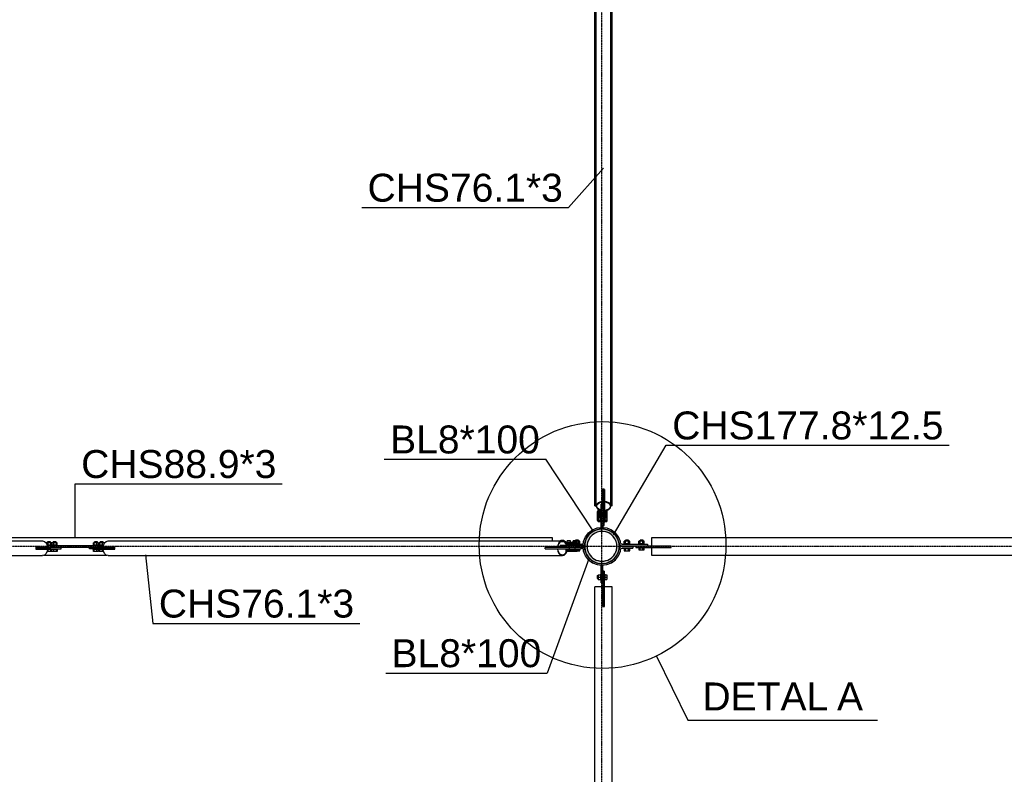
# Model space of a CAD drawing. Header units: millimetres. Extents: x 0 to 142951, y 0 to 27942.
# Tile 50 of 70: x 70763 to 75810, y 13331 to 17199. Entities that reach past the tile are written whole.
import ezdxf

# ---------------------------------------------------------------- set-up
doc = ezdxf.new("R2010")
doc.units = ezdxf.units.MM
doc.linetypes.add('DXK_LINE_DOT3', pattern=[5.9187, 2.979, -0.9799, 0.9799, -0.9799])
doc.styles.add('Arial', font='ARIAL.TTF', dxfattribs={"height": 0.2})

# ---------------------------------------------------------------- blocks, each defined once
blk = doc.blocks.new('Part-43516 - 42569')
at = {"color": 7}
for p, q in [((73494.7, 14542.5), (68601, 14542.5)), ((68601, 14542.5), (68601, 14528.1)), ((73494.7, 14528.1), (73494.7, 14542.5)), ((70884.8, 14453.6), (71210.9, 14453.6))]:
    blk.add_line(p, q, dxfattribs=at)
blk = doc.blocks.new('Part-43596 - 42569')
at = {"color": 7}
for p, q in [((71191.2, 14495), (71192.5, 14504.6)), ((71191.2, 14495), (71250.7, 14495)), ((71192.5, 14504.6), (71198.1, 14516.9)), ((71198.1, 14516.9), (71206.5, 14525.2)), ((71206.5, 14525.2), (71216.4, 14528.1)), ((71216.4, 14528.1), (73544.7, 14528.1)), ((71250, 14490), (71250.7, 14495)), ((71250.7, 14485), (71250, 14490)), ((73460, 14494), (73460.1, 14495)), ((73569.9, 14495), (73460.1, 14495)), ((73462, 14494), (73462.1, 14495)), ((73508.5, 14494), (73508.3, 14495)), ((73510.5, 14494), (73510.4, 14495)), ((73520.9, 14504.6), (73519.6, 14495)), ((73526.5, 14516.9), (73520.9, 14504.6)), ((73521.6, 14495), (73522.8, 14503.4)), ((73522.8, 14503.4), (73527.9, 14514.8)), ((73534.8, 14525.2), (73526.5, 14516.9)), ((73527.9, 14514.8), (73535.6, 14522.4)), ((73544.7, 14528.1), (73534.8, 14525.2)), ((73535.6, 14522.4), (73544.7, 14525.1)), ((73554.6, 14525.2), (73544.7, 14528.1)), ((73544.7, 14525.1), (73553.8, 14522.4)), ((73553.8, 14522.4), (73561.5, 14514.8)), ((73563, 14516.9), (73554.6, 14525.2)), ((73561.5, 14514.8), (73566.4, 14504)), ((73568.6, 14504.6), (73563, 14516.9)), ((73567.8, 14495), (73567.7, 14496)), ((73568.7, 14504), (73568.6, 14504.6)), ((73569.9, 14495), (73569.7, 14496)), ((71191.2, 14485), (71250.7, 14485)), ((71192.5, 14475.4), (71191.2, 14485)), ((71198.1, 14463.1), (71192.5, 14475.4)), ((71206.5, 14454.8), (71198.1, 14463.1)), ((71216.4, 14452), (71206.5, 14454.8)), ((71216.4, 14452), (73544.7, 14452)), ((73460.1, 14485), (73460, 14486)), ((73569.9, 14485), (73460.1, 14485)), ((73462.1, 14485), (73462, 14486)), ((73508.3, 14485), (73508.5, 14486)), ((73510.4, 14485), (73510.5, 14486)), ((73519.6, 14485), (73520.9, 14475.4)), ((73520.9, 14475.4), (73526.5, 14463.1)), ((73522.8, 14476.6), (73521.6, 14485)), ((73527.9, 14465.2), (73522.8, 14476.6)), ((73526.5, 14463.1), (73534.8, 14454.8)), ((73535.6, 14457.6), (73527.9, 14465.2)), ((73534.8, 14454.8), (73544.7, 14452)), ((73544.7, 14455), (73535.6, 14457.6)), ((73553.8, 14457.6), (73544.7, 14455)), ((73544.7, 14452), (73554.6, 14454.8)), ((73561.5, 14465.2), (73553.8, 14457.6)), ((73554.6, 14454.8), (73563, 14463.1)), ((73566.7, 14476.6), (73561.5, 14465.2)), ((73563, 14463.1), (73568.6, 14475.4)), ((73567.8, 14485), (73566.7, 14476.6)), ((73568.6, 14475.4), (73569.9, 14485))]:
    blk.add_line(p, q, dxfattribs=at)
blk = doc.blocks.new('Part-42588 - 42569')
h = blk.add_hatch(color=6)
h.paths.add_polyline_path([(73836.7, 14500), (73833.7, 14523), (73824.8, 14544.5), (73810.7, 14562.9), (73792.3, 14577), (73770.8, 14585.9), (73747.8, 14588.9), (73724.8, 14585.9), (73703.4, 14577), (73685, 14562.9), (73670.9, 14544.5), (73662, 14523), (73658.9, 14500), (73662, 14477), (73670.9, 14455.6), (73685, 14437.1), (73703.4, 14423), (73724.8, 14414.1), (73747.8, 14411.1), (73770.8, 14414.1), (73792.3, 14423), (73810.7, 14437.1), (73824.8, 14455.6), (73833.7, 14477)])
h.paths.add_polyline_path([(73814, 14461.8), (73801.9, 14446), (73786, 14433.8), (73767.6, 14426.2), (73747.8, 14423.6), (73728.1, 14426.2), (73709.6, 14433.8), (73693.8, 14446), (73681.7, 14461.8), (73674, 14480.2), (73671.4, 14500), (73674, 14519.8), (73681.7, 14538.2), (73693.8, 14554), (73709.6, 14566.2), (73728.1, 14573.8), (73747.8, 14576.4), (73767.6, 14573.8), (73786, 14566.2), (73801.9, 14554), (73814, 14538.2), (73821.6, 14519.8), (73824.2, 14500), (73821.6, 14480.2)])
for radius, start, end in [(88.9, 15, 195), (76.4, 345, 165), (88.9, 195, 15), (76.4, 165, 345)]:
    blk.add_arc((73747.8, 14500), radius, start, end)
blk = doc.blocks.new('Part-43674 - 42569')
at = {"color": 7}
for p, q in [((73743.8, 14714.9), (73751.8, 14714.9)), ((73743.8, 14588.9), (73743.8, 14714.9)), ((73751.8, 14697.5), (73751.8, 14588.9)), ((73743.8, 14598.9), (73751.8, 14598.9)), ((73751.8, 14588.9), (73743.8, 14588.9))]:
    blk.add_line(p, q, dxfattribs=at)
blk = doc.blocks.new('Part-43531 - 42569')
at = {"color": 7}
for p, q in [((73711.4, 14707.9), (73711.4, 20292.1)), ((73717.8, 20292.1), (73711.4, 20292.1)), ((73760.3, 20255.9), (73760.3, 20292.1)), ((73760.3, 20292.1), (73760.8, 20292.1)), ((73800.3, 20292.1), (73793.9, 20292.1)), ((73800.3, 14707.9), (73800.3, 20292.1)), ((73751.3, 20255.9), (73751.3, 20285.1)), ((73751.3, 14714.9), (73751.3, 14744.1)), ((73760.3, 14707.9), (73760.3, 14744.1)), ((73711.4, 14707.9), (73717.8, 14707.9)), ((73760.3, 14707.9), (73760.8, 14707.9)), ((73800.3, 14707.9), (73793.9, 14707.9))]:
    blk.add_line(p, q, dxfattribs=at)
blk = doc.blocks.new('Bolt-43694 - 42569')
at = {"color": 7}
for p, q in [((73722.8, 14678.8), (73722.8, 14663.1)), ((73722.8, 14678.8), (73727.8, 14678.8)), ((73722.8, 14663.1), (73727.8, 14663.1)), ((73722.8, 14648.1), (73722.8, 14632.3)), ((73722.8, 14648.1), (73727.8, 14648.1)), ((73727.8, 14657.3), (73727.8, 14684.6)), ((73727.8, 14684.6), (73740.8, 14684.6)), ((73727.8, 14679.8), (73740.8, 14679.8)), ((73727.8, 14666.1), (73740.8, 14666.1)), ((73727.8, 14657.3), (73740.8, 14657.3)), ((73727.8, 14626.5), (73727.8, 14653.8)), ((73727.8, 14653.8), (73740.8, 14653.8)), ((73727.8, 14649), (73740.8, 14649)), ((73740.8, 14685.7), (73740.8, 14656.2)), ((73740.8, 14685.7), (73743.8, 14685.7)), ((73740.8, 14656.2), (73743.8, 14656.2)), ((73740.8, 14655), (73740.8, 14625.4)), ((73740.8, 14655), (73743.8, 14655)), ((73759.8, 14685.7), (73762.8, 14685.7)), ((73759.8, 14656.2), (73762.8, 14656.2)), ((73759.8, 14655), (73762.8, 14655)), ((73762.8, 14685.7), (73762.8, 14656.2)), ((73762.8, 14684.6), (73772.8, 14684.6)), ((73762.8, 14679.8), (73772.8, 14679.8)), ((73762.8, 14666.1), (73772.8, 14666.1)), ((73762.8, 14657.3), (73772.8, 14657.3)), ((73762.8, 14655), (73762.8, 14625.4)), ((73762.8, 14653.8), (73772.8, 14653.8)), ((73762.8, 14649), (73772.8, 14649)), ((73772.8, 14684.6), (73772.8, 14657.3)), ((73772.8, 14653.8), (73772.8, 14626.5)), ((73722.8, 14632.3), (73727.8, 14632.3)), ((73727.8, 14635.4), (73740.8, 14635.4)), ((73727.8, 14626.5), (73740.8, 14626.5)), ((73740.8, 14625.4), (73743.8, 14625.4)), ((73759.8, 14625.4), (73762.8, 14625.4)), ((73762.8, 14635.4), (73772.8, 14635.4)), ((73762.8, 14626.5), (73772.8, 14626.5))]:
    blk.add_line(p, q, dxfattribs=at)
blk = doc.blocks.new('Part-43527 - 42569')
at = {"color": 7}
for p, q in [((73759.8, 14372.1), (73751.8, 14372.1)), ((73751.8, 14372.1), (73751.8, 14192.1)), ((73759.8, 14372.1), (73759.8, 14192.1)), ((73759.8, 14192.1), (73751.8, 14192.1))]:
    blk.add_line(p, q, dxfattribs=at)
blk = doc.blocks.new('Part-43604 - 42569')
at = {"color": 7}
for p, q in [((70861.4, 14495), (70861.4, 14494)), ((71192.2, 14502), (70903.5, 14502)), ((71172.5, 14494), (70923.2, 14494)), ((70926.6, 14494), (70926.6, 14502)), ((71169.1, 14494), (71169.1, 14502)), ((71234.2, 14494), (71234.2, 14495))]:
    blk.add_line(p, q, dxfattribs=at)
blk = doc.blocks.new('Bolt-43535 - 42569')
at = {"color": 7}
for p, q in [((73722.8, 14665.9), (73722.8, 14649.9)), ((73722.8, 14665.9), (73727.8, 14665.9)), ((73722.8, 14649.9), (73727.8, 14649.9)), ((73727.8, 14645.9), (73727.8, 14669.9)), ((73727.8, 14669.9), (73740.8, 14669.9)), ((73727.8, 14657.9), (73740.8, 14657.9)), ((73727.8, 14645.9), (73740.8, 14645.9)), ((73740.8, 14672.9), (73740.8, 14642.9)), ((73740.8, 14672.9), (73743.8, 14672.9)), ((73740.8, 14642.9), (73743.8, 14642.9)), ((73759.8, 14672.9), (73762.8, 14672.9)), ((73759.8, 14642.9), (73762.8, 14642.9)), ((73762.8, 14672.9), (73762.8, 14642.9)), ((73762.8, 14669.9), (73772.8, 14669.9)), ((73762.8, 14657.9), (73772.8, 14657.9)), ((73762.8, 14645.9), (73772.8, 14645.9)), ((73772.8, 14669.9), (73772.8, 14645.9))]:
    blk.add_line(p, q, dxfattribs=at)
blk = doc.blocks.new('Bolt-43523 - 42569')
at = {"color": 7}
for p, q in [((73536.7, 14531), (73552.7, 14531)), ((73536.7, 14528.1), (73536.7, 14531)), ((73551.7, 14526), (73558.6, 14526)), ((73552.7, 14531), (73552.7, 14526)), ((73558.6, 14526), (73558.6, 14521.3)), ((73530.8, 14485), (73530.8, 14486)), ((73537.8, 14485), (73537.8, 14486)), ((73551.6, 14485), (73551.6, 14486)), ((73558.6, 14485), (73558.6, 14486))]:
    blk.add_line(p, q, dxfattribs=at)
blk = doc.blocks.new('Part-43424 - 42569')
at = {"color": 7}
for p, q in [((73711.4, 8707.9), (73711.4, 14292.1)), ((73751.3, 14292.1), (73711.4, 14292.1)), ((73751.3, 14191.1), (73751.3, 14292.1)), ((73760.3, 14191.1), (73760.3, 14292.1)), ((73800.3, 14292.1), (73760.3, 14292.1)), ((73800.3, 8707.9), (73800.3, 14292.1)), ((73751.3, 14191.1), (73760.3, 14191.1)), ((73751.3, 8707.9), (73751.3, 8808.9)), ((73760.3, 8808.9), (73751.3, 8808.9)), ((73760.3, 8707.9), (73760.3, 8808.9)), ((73751.3, 8707.9), (73711.4, 8707.9)), ((73800.3, 8707.9), (73760.3, 8707.9))]:
    blk.add_line(p, q, dxfattribs=at)
blk = doc.blocks.new('Bolt-43521 - 42569')
at = {"color": 7}
for p, q in [((73891, 14513), (73861, 14513)), ((73861, 14510), (73861, 14513)), ((73861, 14487), (73861, 14490)), ((73891, 14487), (73861, 14487)), ((73889.8, 14526), (73862.1, 14526)), ((73862.1, 14513), (73862.1, 14526)), ((73862.1, 14487), (73862.1, 14477)), ((73884, 14532), (73868, 14532)), ((73868, 14526), (73868, 14532)), ((73868, 14498), (73868, 14502)), ((73869, 14513), (73869, 14526)), ((73869, 14477), (73869, 14487)), ((73882.9, 14513), (73882.9, 14526)), ((73882.9, 14477), (73882.9, 14487)), ((73884, 14526), (73884, 14532)), ((73884, 14498), (73884, 14502)), ((73889.8, 14513), (73889.8, 14526)), ((73889.8, 14477), (73889.8, 14487)), ((73891, 14510), (73891, 14513)), ((73891, 14487), (73891, 14490)), ((73862.1, 14477), (73889.8, 14477))]:
    blk.add_line(p, q, dxfattribs=at)
blk = doc.blocks.new('Part-43529 - 42569')
at = {"color": 7}
for p, q in [((73921, 14502), (73921, 14494)), ((73921, 14502), (74101, 14502)), ((73921, 14494), (74101, 14494)), ((74101, 14502), (74101, 14494))]:
    blk.add_line(p, q, dxfattribs=at)
blk = doc.blocks.new('Part-43601 - 42569')
at = {"color": 7}
for p, q in [((73641.1, 14494), (73456.8, 14494)), ((73456.8, 14486), (73456.8, 14494)), ((73581.7, 14486), (73581.7, 14494)), ((73609.9, 14486), (73609.9, 14494)), ((73641.1, 14486), (73641.1, 14494)), ((73456.8, 14486), (73641.1, 14486))]:
    blk.add_line(p, q, dxfattribs=at)
blk = doc.blocks.new('Part-43605 - 42569')
at = {"color": 7}
for p, q in [((71120, 14486), (71120, 14494)), ((71121.1, 14486), (71121.1, 14494)), ((71172.5, 14494), (71250.6, 14494)), ((71246, 14486), (71246, 14494)), ((71250.6, 14486), (71120, 14486))]:
    blk.add_line(p, q, dxfattribs=at)
blk = doc.blocks.new('Part-43607 - 42569')
at = {"color": 7}
for p, q in [((70845.1, 14494), (70923.2, 14494)), ((70849.7, 14486), (70849.7, 14494)), ((70974.6, 14486), (70974.6, 14494)), ((70975.7, 14486), (70975.7, 14494)), ((70845.1, 14486), (70975.7, 14486))]:
    blk.add_line(p, q, dxfattribs=at)
blk = doc.blocks.new('Part-43595 - 42569')
at = {"color": 7}
for p, q in [((68525.8, 14495), (68525.9, 14496)), ((68635.6, 14495), (68525.8, 14495)), ((68527, 14504), (68527.1, 14504.6)), ((68532.7, 14516.9), (68527.1, 14504.6)), ((68527.8, 14495), (68528, 14496)), ((68529.2, 14504), (68534.1, 14514.8)), ((68541.1, 14525.2), (68532.7, 14516.9)), ((68534.1, 14514.8), (68541.9, 14522.4)), ((68551, 14528.1), (68541.1, 14525.2)), ((68541.9, 14522.4), (68551, 14525.1)), ((68551, 14528.1), (70879.3, 14528.1)), ((68560.8, 14525.2), (68551, 14528.1)), ((68551, 14525.1), (68560.1, 14522.4)), ((68560.1, 14522.4), (68567.8, 14514.8)), ((68569.2, 14516.9), (68560.8, 14525.2)), ((68567.8, 14514.8), (68572.9, 14503.4)), ((68574.8, 14504.6), (68569.2, 14516.9)), ((68572.9, 14503.4), (68574.1, 14495)), ((68576.1, 14495), (68574.8, 14504.6)), ((68585.2, 14494), (68585.3, 14495)), ((68587.2, 14494), (68587.3, 14495)), ((68633.7, 14494), (68633.6, 14495)), ((68635.7, 14494), (68635.6, 14495)), ((70845, 14495), (70904.5, 14495)), ((70845, 14495), (70845.6, 14490)), ((70845.6, 14490), (70845, 14485)), ((70879.3, 14528.1), (70889.2, 14525.2)), ((70889.2, 14525.2), (70897.6, 14516.9)), ((70897.6, 14516.9), (70903.2, 14504.6)), ((70903.2, 14504.6), (70904.5, 14495)), ((68635.6, 14485), (68525.8, 14485)), ((68525.8, 14485), (68527.1, 14475.4)), ((68527.1, 14475.4), (68532.7, 14463.1)), ((68529, 14476.6), (68527.8, 14485)), ((68534.1, 14465.2), (68529, 14476.6)), ((68532.7, 14463.1), (68541.1, 14454.8)), ((68541.9, 14457.6), (68534.1, 14465.2)), ((68541.1, 14454.8), (68551, 14452)), ((68551, 14455), (68541.9, 14457.6)), ((68560.1, 14457.6), (68551, 14455)), ((68551, 14452), (68560.8, 14454.8)), ((68551, 14452), (70879.3, 14452)), ((68567.8, 14465.2), (68560.1, 14457.6)), ((68560.8, 14454.8), (68569.2, 14463.1)), ((68572.9, 14476.6), (68567.8, 14465.2)), ((68569.2, 14463.1), (68574.8, 14475.4)), ((68574.1, 14485), (68572.9, 14476.6)), ((68574.8, 14475.4), (68576.1, 14485)), ((68585.3, 14485), (68585.2, 14486)), ((68587.3, 14485), (68587.2, 14486)), ((68633.6, 14485), (68633.7, 14486)), ((68635.6, 14485), (68635.7, 14486)), ((70845, 14485), (70904.5, 14485)), ((70889.2, 14454.8), (70879.3, 14452)), ((70897.6, 14463.1), (70889.2, 14454.8)), ((70903.2, 14475.4), (70897.6, 14463.1)), ((70904.5, 14485), (70903.2, 14475.4))]:
    blk.add_line(p, q, dxfattribs=at)
blk = doc.blocks.new('Bolt-43615 - 42569')
at = {"color": 7}
for p, q in [((73591.3, 14520), (73564.3, 14520)), ((73564.3, 14520), (73564.3, 14514.1)), ((73585.4, 14528), (73570, 14528)), ((73570, 14520), (73570, 14528)), ((73573.7, 14510), (73573.7, 14520)), ((73585.6, 14528), (73585.4, 14528)), ((73585.6, 14520), (73585.6, 14528)), ((73585.6, 14494), (73585.6, 14496)), ((73587.2, 14510), (73587.2, 14520)), ((73591.3, 14510), (73591.3, 14520)), ((73620.7, 14520), (73593.7, 14520)), ((73593.7, 14520), (73593.7, 14510)), ((73614.8, 14528), (73599.4, 14528)), ((73599.4, 14520), (73599.4, 14528)), ((73603.1, 14510), (73603.1, 14520)), ((73615, 14528), (73614.8, 14528)), ((73615, 14520), (73615, 14528)), ((73616.6, 14510), (73616.6, 14520)), ((73620.7, 14510), (73620.7, 14520)), ((73563.2, 14485), (73563.2, 14486)), ((73591.3, 14473), (73567.5, 14473)), ((73592.4, 14483), (73569.6, 14483)), ((73573.7, 14473), (73573.7, 14483)), ((73587.2, 14473), (73587.2, 14483)), ((73591.3, 14483), (73591.3, 14473)), ((73592.4, 14483), (73592.4, 14486)), ((73592.5, 14483), (73592.5, 14486)), ((73621.8, 14483), (73592.5, 14483)), ((73593.7, 14473), (73593.7, 14483)), ((73620.7, 14473), (73593.7, 14473)), ((73603.1, 14473), (73603.1, 14483)), ((73616.6, 14473), (73616.6, 14483)), ((73620.7, 14483), (73620.7, 14473)), ((73621.8, 14483), (73621.8, 14486))]:
    blk.add_line(p, q, dxfattribs=at)
blk = doc.blocks.new('Part-43500 - 42569')
at = {"color": 7}
for p, q in [((78894.7, 14542.5), (74001, 14542.5)), ((74001, 14542.5), (74001, 14502.5)), ((78894.7, 14542.5), (78894.7, 14502.5)), ((74001, 14502.5), (74102, 14502.5)), ((74001, 14493.5), (74102, 14493.5)), ((74001, 14493.5), (74001, 14453.6)), ((74102, 14493.5), (74102, 14502.5)), ((78793.7, 14502.5), (78894.7, 14502.5)), ((78793.7, 14502.5), (78793.7, 14493.5)), ((78793.7, 14493.5), (78894.7, 14493.5)), ((78894.7, 14493.5), (78894.7, 14453.6)), ((74001, 14453.6), (78894.7, 14453.6))]:
    blk.add_line(p, q, dxfattribs=at)
blk = doc.blocks.new('Part-43517 - 42569')
at = {"color": 7}
for p, q in [((73589.7, 14494), (73589.7, 14496)), ((73641.1, 14490), (73644.7, 14490)), ((73644.7, 14490), (73648.4, 14489.1)), ((73648.4, 14489.1), (73651.2, 14486.6)), ((73651.2, 14486.6), (73652.6, 14483)), ((73657.8, 14491.2), (73652.3, 14496)), ((73660.5, 14484.1), (73657.8, 14491.2)), ((73837.9, 14491.2), (73835.1, 14484.1)), ((73843.6, 14496.2), (73837.9, 14491.2)), ((73843.1, 14483), (73844.5, 14486.6)), ((73851, 14498), (73843.6, 14496.2)), ((73844.5, 14486.6), (73847.3, 14489.1)), ((73847.3, 14489.1), (73851, 14490)), ((73851, 14498), (73906, 14498)), ((73851, 14490), (73906, 14490)), ((73906, 14498), (73906, 14490)), ((73653.7, 14474.8), (73652.6, 14483)), ((73663.4, 14451.3), (73653.7, 14474.8)), ((73661.5, 14476.9), (73660.5, 14484.1)), ((73670.4, 14455.3), (73661.5, 14476.9)), ((73678.9, 14431.1), (73663.4, 14451.3)), ((73684.6, 14436.8), (73670.4, 14455.3)), ((73684.6, 14436.8), (73703.1, 14422.6)), ((73792.5, 14422.6), (73811.1, 14436.8)), ((73811.1, 14436.8), (73825.3, 14455.3)), ((73816.8, 14431.1), (73832.3, 14451.3)), ((73825.3, 14455.3), (73834.2, 14476.9)), ((73832.3, 14451.3), (73842, 14474.8)), ((73834.2, 14476.9), (73835.1, 14484.1)), ((73842, 14474.8), (73843.1, 14483)), ((73678.9, 14431.1), (73699.1, 14415.6)), ((73699.1, 14415.6), (73722.6, 14405.9)), ((73703.1, 14422.6), (73724.7, 14413.6)), ((73722.6, 14405.9), (73747.8, 14402.5)), ((73724.7, 14413.6), (73747.8, 14410.6)), ((73747.8, 14410.6), (73771, 14413.6)), ((73747.8, 14402.5), (73773.1, 14405.9)), ((73771, 14413.6), (73792.5, 14422.6)), ((73773.1, 14405.9), (73796.6, 14415.6)), ((73796.6, 14415.6), (73816.8, 14431.1))]:
    blk.add_line(p, q, dxfattribs=at)
blk = doc.blocks.new('Part-43518 - 42569')
at = {"color": 7}
for p, q in [((73699.1, 14584.4), (73722.6, 14594.1)), ((73722.6, 14594.1), (73743.8, 14596.9)), ((73724.7, 14586.4), (73744, 14588.9)), ((73751.6, 14588.9), (73771, 14586.4)), ((73751.8, 14596.9), (73773.1, 14594.1)), ((73773.1, 14594.1), (73796.6, 14584.4)), ((73653.7, 14525.2), (73663.4, 14548.7)), ((73661.5, 14523.1), (73670.4, 14544.7)), ((73663.4, 14548.7), (73678.9, 14568.9)), ((73670.4, 14544.7), (73684.6, 14563.2)), ((73678.9, 14568.9), (73699.1, 14584.4)), ((73684.6, 14563.2), (73703.1, 14577.4)), ((73703.1, 14577.4), (73724.7, 14586.4)), ((73771, 14586.4), (73792.5, 14577.4)), ((73792.5, 14577.4), (73811.1, 14563.2)), ((73796.6, 14584.4), (73816.8, 14568.9)), ((73825.3, 14544.7), (73811.1, 14563.2)), ((73832.3, 14548.7), (73816.8, 14568.9)), ((73834.2, 14523.1), (73825.3, 14544.7)), ((73842, 14525.2), (73832.3, 14548.7)), ((73566.1, 14510), (73644.7, 14510)), ((73648.4, 14510.9), (73644.7, 14510)), ((73651.2, 14513.4), (73648.4, 14510.9)), ((73652.6, 14517), (73651.2, 14513.4)), ((73652.3, 14504), (73657.8, 14508.8)), ((73652.6, 14517), (73653.7, 14525.2)), ((73657.8, 14508.8), (73660.5, 14515.9)), ((73660.5, 14515.9), (73661.5, 14523.1)), ((73835.1, 14515.9), (73834.2, 14523.1)), ((73835.1, 14515.9), (73837.9, 14508.8)), ((73837.9, 14508.8), (73843.6, 14503.8)), ((73843.1, 14517), (73842, 14525.2)), ((73844.5, 14513.4), (73843.1, 14517)), ((73843.6, 14503.8), (73851, 14502)), ((73847.3, 14510.9), (73844.5, 14513.4)), ((73851, 14510), (73847.3, 14510.9)), ((73851, 14510), (73981, 14510)), ((73851, 14502), (73981, 14502)), ((73981, 14510), (73981, 14502))]:
    blk.add_line(p, q, dxfattribs=at)
blk = doc.blocks.new('Part-43519 - 42569')
at = {"color": 7}
blk.add_line((73574.7, 14494), (73574.7, 14496), dxfattribs=at)
blk = doc.blocks.new('Bolt-43522 - 42569')
at = {"color": 7}
for p, q in [((73634.7, 14513), (73604.7, 14513)), ((73604.7, 14510), (73604.7, 14513)), ((73633.6, 14526), (73605.8, 14526)), ((73605.8, 14513), (73605.8, 14526)), ((73627.7, 14532), (73611.7, 14532)), ((73611.7, 14526), (73611.7, 14532)), ((73612.8, 14513), (73612.8, 14526)), ((73626.6, 14513), (73626.6, 14526)), ((73627.7, 14526), (73627.7, 14532)), ((73633.6, 14513), (73633.6, 14526)), ((73634.7, 14510), (73634.7, 14513)), ((73605.8, 14486), (73605.8, 14477)), ((73605.8, 14477), (73633.6, 14477)), ((73612.8, 14477), (73612.8, 14486)), ((73626.6, 14477), (73626.6, 14486)), ((73633.6, 14477), (73633.6, 14486))]:
    blk.add_line(p, q, dxfattribs=at)
blk = doc.blocks.new('Part-43526 - 42569')
at = {"color": 7}
for p, q in [((73751.8, 14402), (73743.8, 14402)), ((73743.8, 14312.1), (73743.8, 14402)), ((73751.8, 14312.1), (73751.8, 14402)), ((73751.8, 14312.1), (73743.8, 14312.1))]:
    blk.add_line(p, q, dxfattribs=at)
blk = doc.blocks.new('Bolt-43528 - 42569')
at = {"color": 7}
for p, q in [((73722.8, 14350.1), (73722.8, 14334.1)), ((73722.8, 14350.1), (73727.8, 14350.1)), ((73727.8, 14354.1), (73727.8, 14330.1)), ((73727.8, 14354.1), (73740.8, 14354.1)), ((73727.8, 14342.1), (73740.8, 14342.1)), ((73740.8, 14357.1), (73740.8, 14327.1)), ((73740.8, 14357.1), (73743.8, 14357.1)), ((73759.8, 14357.1), (73762.8, 14357.1)), ((73762.8, 14357.1), (73762.8, 14327.1)), ((73762.8, 14354.1), (73772.8, 14354.1)), ((73762.8, 14342.1), (73772.8, 14342.1)), ((73772.8, 14354.1), (73772.8, 14330.1)), ((73722.8, 14334.1), (73727.8, 14334.1)), ((73727.8, 14330.1), (73740.8, 14330.1)), ((73740.8, 14327.1), (73743.8, 14327.1)), ((73759.8, 14327.1), (73762.8, 14327.1)), ((73762.8, 14330.1), (73772.8, 14330.1))]:
    blk.add_line(p, q, dxfattribs=at)
blk = doc.blocks.new('Bolt-43530 - 42569')
at = {"color": 7}
for p, q in [((73966, 14513), (73936, 14513)), ((73936, 14510), (73936, 14513)), ((73936, 14491), (73936, 14494)), ((73966, 14491), (73936, 14491)), ((73964.8, 14526), (73937.1, 14526)), ((73937.1, 14513), (73937.1, 14526)), ((73937.1, 14491), (73937.1, 14481)), ((73959, 14531), (73943, 14531)), ((73943, 14526), (73943, 14531)), ((73944, 14513), (73944, 14526)), ((73944, 14481), (73944, 14491)), ((73957.9, 14513), (73957.9, 14526)), ((73957.9, 14481), (73957.9, 14491)), ((73959, 14526), (73959, 14531)), ((73964.8, 14513), (73964.8, 14526)), ((73964.8, 14481), (73964.8, 14491)), ((73966, 14510), (73966, 14513)), ((73966, 14491), (73966, 14494)), ((73937.1, 14481), (73964.8, 14481))]:
    blk.add_line(p, q, dxfattribs=at)
blk = doc.blocks.new('Bolt-43606 - 42569')
at = {"color": 7}
for p, q in [((71168.6, 14505), (71139.3, 14505)), ((71139.3, 14502), (71139.3, 14505)), ((71167.4, 14518), (71140.4, 14518)), ((71140.4, 14505), (71140.4, 14518)), ((71144.5, 14505), (71144.5, 14518)), ((71161.7, 14523), (71146.1, 14523)), ((71146.1, 14518), (71146.1, 14523)), ((71158, 14505), (71158, 14518)), ((71161.7, 14518), (71161.7, 14523)), ((71167.4, 14505), (71167.4, 14518)), ((71168.6, 14502), (71168.6, 14505)), ((71192.7, 14505), (71168.7, 14505)), ((71168.7, 14502), (71168.7, 14505)), ((71196.8, 14518), (71169.8, 14518)), ((71169.8, 14505), (71169.8, 14518)), ((71173.9, 14505), (71173.9, 14518)), ((71191.1, 14523), (71175.5, 14523)), ((71175.5, 14518), (71175.5, 14523)), ((71187.4, 14505), (71187.4, 14518)), ((71191.1, 14518), (71191.1, 14523)), ((71196.8, 14514.1), (71196.8, 14518)), ((71139.3, 14483), (71139.3, 14486)), ((71168.6, 14483), (71139.3, 14483)), ((71140.4, 14473), (71140.4, 14483)), ((71167.4, 14473), (71140.4, 14473)), ((71144.5, 14473), (71144.5, 14483)), ((71158, 14473), (71158, 14483)), ((71167.4, 14473), (71167.4, 14483)), ((71168.6, 14483), (71168.6, 14486)), ((71168.7, 14483), (71168.7, 14486)), ((71191.5, 14483), (71168.7, 14483)), ((71169.8, 14473), (71169.8, 14483)), ((71193.6, 14473), (71169.8, 14473)), ((71173.9, 14473), (71173.9, 14483)), ((71187.4, 14473), (71187.4, 14483)), ((71197.9, 14485), (71197.9, 14486))]:
    blk.add_line(p, q, dxfattribs=at)
blk = doc.blocks.new('Bolt-43608 - 42569')
at = {"color": 7}
for p, q in [((70925.9, 14518), (70898.9, 14518)), ((70898.9, 14518), (70898.9, 14514.1)), ((70926.7, 14505), (70903, 14505)), ((70920, 14523), (70904.6, 14523)), ((70904.6, 14518), (70904.6, 14523)), ((70908.3, 14505), (70908.3, 14518)), ((70920.2, 14523), (70920, 14523)), ((70920.2, 14518), (70920.2, 14523)), ((70921.8, 14505), (70921.8, 14518)), ((70925.9, 14505), (70925.9, 14518)), ((70927, 14505), (70926.7, 14505)), ((70927, 14502), (70927, 14505)), ((70956.1, 14505), (70927.1, 14505)), ((70927.1, 14502), (70927.1, 14505)), ((70955.3, 14518), (70928.2, 14518)), ((70928.2, 14518), (70928.2, 14505)), ((70949.4, 14523), (70934, 14523)), ((70934, 14518), (70934, 14523)), ((70937.6, 14505), (70937.6, 14518)), ((70949.6, 14523), (70949.4, 14523)), ((70949.6, 14518), (70949.6, 14523)), ((70951.2, 14505), (70951.2, 14518)), ((70955.3, 14505), (70955.3, 14518)), ((70956.4, 14505), (70956.1, 14505)), ((70956.4, 14502), (70956.4, 14505)), ((70897.7, 14485), (70897.7, 14486)), ((70925.9, 14473), (70902.1, 14473)), ((70927, 14483), (70904.2, 14483)), ((70908.3, 14473), (70908.3, 14483)), ((70921.8, 14473), (70921.8, 14483)), ((70925.9, 14483), (70925.9, 14473)), ((70927, 14483), (70927, 14486)), ((70927.1, 14483), (70927.1, 14486)), ((70956.4, 14483), (70927.1, 14483)), ((70928.2, 14473), (70928.2, 14483)), ((70955.3, 14473), (70928.2, 14473)), ((70937.6, 14473), (70937.6, 14483)), ((70951.2, 14473), (70951.2, 14483)), ((70955.3, 14483), (70955.3, 14473)), ((70956.4, 14483), (70956.4, 14486))]:
    blk.add_line(p, q, dxfattribs=at)
blk = doc.blocks.new('Bolt-43617 - 42569')
at = {"color": 7}
for p, q in [((73592.4, 14507), (73563.2, 14507)), ((73563.2, 14504), (73563.2, 14507)), ((73591.3, 14520), (73564.3, 14520)), ((73564.3, 14520), (73564.3, 14507)), ((73568.4, 14507), (73568.4, 14520)), ((73585.6, 14528), (73570, 14528)), ((73570, 14520), (73570, 14528)), ((73570, 14494), (73570, 14496)), ((73581.9, 14507), (73581.9, 14520)), ((73585.6, 14520), (73585.6, 14528)), ((73585.6, 14494), (73585.6, 14496)), ((73591.3, 14507), (73591.3, 14520)), ((73592.4, 14504), (73592.4, 14507)), ((73621.8, 14507), (73592.5, 14507)), ((73592.5, 14504), (73592.5, 14507)), ((73620.7, 14520), (73593.7, 14520)), ((73593.7, 14520), (73593.7, 14507)), ((73597.8, 14507), (73597.8, 14520)), ((73615, 14528), (73599.4, 14528)), ((73599.4, 14520), (73599.4, 14528)), ((73599.4, 14494), (73599.4, 14496)), ((73611.3, 14507), (73611.3, 14520)), ((73615, 14520), (73615, 14528)), ((73615, 14494), (73615, 14496)), ((73620.7, 14507), (73620.7, 14520)), ((73621.8, 14504), (73621.8, 14507)), ((73563.2, 14483), (73563.2, 14486)), ((73563.2, 14483), (73563.5, 14483)), ((73563.5, 14483), (73592.4, 14483)), ((73564.3, 14473), (73564.3, 14483)), ((73591.3, 14473), (73564.3, 14473)), ((73568.4, 14473), (73568.4, 14483)), ((73581.9, 14473), (73581.9, 14483)), ((73591.3, 14483), (73591.3, 14473)), ((73592.4, 14483), (73592.4, 14486)), ((73592.5, 14483), (73592.5, 14486)), ((73592.5, 14483), (73592.8, 14483)), ((73592.8, 14483), (73621.8, 14483)), ((73593.7, 14473), (73593.7, 14483)), ((73620.7, 14473), (73593.7, 14473)), ((73597.8, 14473), (73597.8, 14483)), ((73611.3, 14473), (73611.3, 14483)), ((73620.7, 14483), (73620.7, 14473)), ((73621.8, 14483), (73621.8, 14486))]:
    blk.add_line(p, q, dxfattribs=at)
blk = doc.blocks.new('Part-43624 - 42569')
at = {"color": 7}
for p, q in [((73658.9, 14504), (73532.9, 14504)), ((73532.9, 14504), (73532.9, 14496)), ((73532.9, 14496), (73658.9, 14496)), ((73648.9, 14496), (73648.9, 14504)), ((73658.9, 14496), (73658.9, 14504))]:
    blk.add_line(p, q, dxfattribs=at)
blk = doc.blocks.new('Part-43671 - 42569')
at = {"color": 7}
for p, q in [((73717.8, 17317.1), (73720.7, 17326.4)), ((73717.8, 14705.5), (73717.8, 17317.1)), ((73720.7, 17326.4), (73728.9, 17334.3)), ((73728.9, 17334.3), (73741.3, 17339.5)), ((73741.3, 17339.5), (73750.8, 17340.8)), ((73750.8, 17278.5), (73750.8, 17340.8)), ((73760.8, 17278.5), (73760.8, 17340.8)), ((73760.8, 17340.8), (73770.4, 17339.5)), ((73770.4, 17339.5), (73782.7, 17334.3)), ((73782.7, 17334.3), (73791, 17326.4)), ((73791, 17326.4), (73793.9, 17317.1)), ((73793.9, 14705.5), (73793.9, 17317.1)), ((73750.8, 17278.5), (73755.8, 17279.1)), ((73755.8, 17279.1), (73760.8, 17278.5)), ((73750.8, 14791.5), (73751.8, 14791.7)), ((73750.8, 14791.5), (73750.8, 14714.9)), ((73750.8, 14789.6), (73751.8, 14789.7)), ((73759.8, 14791.7), (73760.8, 14791.5)), ((73759.8, 14789.7), (73760.8, 14789.6)), ((73760.8, 14791.5), (73760.8, 14681.9)), ((73750.8, 14746.1), (73751.8, 14745.9)), ((73750.8, 14744.2), (73751.8, 14744)), ((73759.8, 14745.9), (73760.8, 14746.1)), ((73759.8, 14744), (73760.8, 14744.2)), ((73720.7, 14714.9), (73717.8, 14705.5)), ((73717.8, 14705.5), (73720.7, 14696.2)), ((73728.9, 14722.7), (73720.7, 14714.9)), ((73720.7, 14696.2), (73728.9, 14688.4)), ((73720.8, 14705.5), (73723.5, 14714.1)), ((73723.5, 14697), (73720.8, 14705.5)), ((73723.5, 14714.1), (73731.1, 14721.4)), ((73731.1, 14689.7), (73723.5, 14697)), ((73741.3, 14728), (73728.9, 14722.7)), ((73728.9, 14688.4), (73741.3, 14683.1)), ((73731.1, 14721.4), (73742.4, 14726.2)), ((73742.4, 14684.9), (73731.1, 14689.7)), ((73750.8, 14729.2), (73741.3, 14728)), ((73742.4, 14726.2), (73750.8, 14727.3)), ((73770.4, 14728), (73760.8, 14729.2)), ((73760.8, 14727.3), (73769.3, 14726.2)), ((73769.3, 14726.2), (73780.6, 14721.4)), ((73780.6, 14689.7), (73769.3, 14684.9)), ((73782.7, 14722.7), (73770.4, 14728)), ((73770.4, 14683.1), (73782.7, 14688.4)), ((73780.6, 14721.4), (73788.2, 14714.1)), ((73788.2, 14697), (73780.6, 14689.7)), ((73791, 14714.9), (73782.7, 14722.7)), ((73782.7, 14688.4), (73791, 14696.2)), ((73788.2, 14714.1), (73790.9, 14705.5)), ((73790.9, 14705.5), (73788.2, 14697)), ((73793.9, 14705.5), (73791, 14714.9)), ((73791, 14696.2), (73793.9, 14705.5)), ((73741.3, 14683.1), (73743.8, 14682.8)), ((73743.8, 14684.7), (73742.4, 14684.9)), ((73769.3, 14684.9), (73760.8, 14683.8)), ((73760.8, 14681.9), (73770.4, 14683.1))]:
    blk.add_line(p, q, dxfattribs=at)
blk = doc.blocks.new('Part-43677 - 42569')
at = {"color": 7}
for p, q in [((73751.8, 14697.5), (73751.8, 14794.6)), ((73751.8, 14794.6), (73759.8, 14794.6)), ((73759.8, 14606.3), (73759.8, 14794.6)), ((73751.8, 14663.8), (73759.8, 14663.8)), ((73751.8, 14635.7), (73759.8, 14635.7)), ((73751.8, 14606.3), (73759.8, 14606.3))]:
    blk.add_line(p, q, dxfattribs=at)
blk = doc.blocks.new('Bolt-43695 - 42569')
at = {"color": 7}
for p, q in [((73722.8, 14678.8), (73722.8, 14663.1)), ((73722.8, 14678.8), (73727.8, 14678.8)), ((73722.8, 14663.1), (73727.8, 14663.1)), ((73722.8, 14648.1), (73722.8, 14632.3)), ((73722.8, 14648.1), (73727.8, 14648.1)), ((73727.8, 14684.6), (73727.8, 14657.3)), ((73727.8, 14684.6), (73737.7, 14684.6)), ((73727.8, 14675.7), (73740.8, 14675.7)), ((73727.8, 14662.1), (73740.8, 14662.1)), ((73727.8, 14657.3), (73740.8, 14657.3)), ((73727.8, 14653.8), (73727.8, 14626.5)), ((73727.8, 14653.8), (73740.8, 14653.8)), ((73727.8, 14645), (73740.8, 14645)), ((73740.8, 14683.3), (73740.8, 14656.2)), ((73740.8, 14656.2), (73743.8, 14656.2)), ((73740.8, 14655), (73740.8, 14625.4)), ((73740.8, 14655), (73743.8, 14655)), ((73759.8, 14685.7), (73760.8, 14685.7)), ((73759.8, 14656.2), (73762.8, 14656.2)), ((73759.8, 14655), (73762.8, 14655)), ((73762.8, 14682.1), (73762.8, 14656.2)), ((73762.8, 14675.7), (73772.8, 14675.7)), ((73762.8, 14662.1), (73772.8, 14662.1)), ((73762.8, 14657.3), (73772.8, 14657.3)), ((73762.8, 14655), (73762.8, 14625.4)), ((73762.8, 14653.8), (73772.8, 14653.8)), ((73762.8, 14645), (73772.8, 14645)), ((73772.8, 14684.1), (73772.8, 14657.3)), ((73772.8, 14653.8), (73772.8, 14626.5)), ((73722.8, 14632.3), (73727.8, 14632.3)), ((73727.8, 14631.3), (73740.8, 14631.3)), ((73727.8, 14626.5), (73740.8, 14626.5)), ((73740.8, 14625.4), (73743.8, 14625.4)), ((73759.8, 14625.4), (73762.8, 14625.4)), ((73762.8, 14631.3), (73772.8, 14631.3)), ((73762.8, 14626.5), (73772.8, 14626.5))]:
    blk.add_line(p, q, dxfattribs=at)
blk = doc.blocks.new('GridLine-43853 - 42569')
at = {"color": 6, "linetype": 'DXK_LINE_DOT3'}
blk.add_line((73747.8, 1000), (73747.8, 27692), dxfattribs=at)
blk = doc.blocks.new('GridLine-43860 - 42569')
at = {"color": 6, "linetype": 'DXK_LINE_DOT3'}
blk.add_line((61304.8, 14500), (80035.8, 14500), dxfattribs=at)
blk = doc.blocks.new('Mark-44659 - 42569')
at = {"color": 136}
for p in [(72631.5, 14945.6), (73699.1, 14584.4)]:
    blk.add_line(p, (73459.1, 14945.6), dxfattribs=at)
at = {"color": 30, "style": 'Arial'}
blk.add_text('BL8*100', height=143.26, dxfattribs=at).set_placement((72661.5, 14975.6))
blk = doc.blocks.new('Mark-44155 - 42569')
at = {"color": 136}
for p, q in [((73807.1, 14557.9), (74077.6, 15017.4)), ((74077.6, 15017.4), (75527.7, 15017.4))]:
    blk.add_line(p, q, dxfattribs=at)
at = {"color": 96, "style": 'Arial'}
blk.add_text('CHS177.8*12.5', height=143.262, dxfattribs=at).set_placement((74107.6, 15047.4))
blk = doc.blocks.new('Mark-44658 - 42569')
at = {"color": 136}
for p in [(73680.6, 14436.3), (72638.9, 13850.3)]:
    blk.add_line(p, (73466.5, 13850.3), dxfattribs=at)
at = {"color": 30, "style": 'Arial'}
blk.add_text('BL8*100', height=143.26, dxfattribs=at).set_placement((72668.9, 13880.3))
blk = doc.blocks.new('Mark-44700 - 42569')
at = {"color": 136}
for p, q in [((71407.1, 14456.8), (71445.9, 14104.6)), ((71445.9, 14104.6), (72506.7, 14104.6))]:
    blk.add_line(p, q, dxfattribs=at)
at = {"color": 30, "style": 'Arial'}
blk.add_text('CHS76.1*3', height=143.26, dxfattribs=at).set_placement((71475.9, 14134.6))
blk = doc.blocks.new('Mark-44741 - 42569')
at = {"color": 136}
for p in [(73755.4, 16437.6), (72515.9, 16235.9)]:
    blk.add_line(p, (73576.6, 16235.9), dxfattribs=at)
at = {"color": 30, "style": 'Arial'}
blk.add_text('CHS76.1*3', height=143.26, dxfattribs=at).set_placement((72545.9, 16265.9))
blk = doc.blocks.new('Mark-81800 - 42569')
at = {"color": 136}
for p, q in [((71047.8, 14542.5), (71047.8, 14819.7)), ((71047.8, 14819.7), (72108.6, 14819.7))]:
    blk.add_line(p, q, dxfattribs=at)
at = {"color": 30, "style": 'Arial'}
blk.add_text('CHS88.9*3', height=143.26, dxfattribs=at).set_placement((71077.8, 14849.7))
blk = doc.blocks.new('DetailMark-87790 - 42569')
at = {"color": 5}
for p, q in [((74027.5, 13937.5), (74187.7, 13608.5)), ((74187.7, 13608.5), (75160.9, 13608.5))]:
    blk.add_line(p, q, dxfattribs=at)
blk.add_circle((73750.7, 14506.3), 632.5, dxfattribs=at)
at = {"color": 5, "style": 'Arial'}
for s, height, p in [('DETAL', 143.26, (74262.7, 13658.5)), ('A', 143.3, (74952.5, 13658.5))]:
    blk.add_text(s, height=height, dxfattribs=at).set_placement(p)

msp = doc.modelspace()

# ---------------------------------------------------------------- block references
for name in ['GridLine-43853 - 42569', 'Part-43531 - 42569', 'Part-43671 - 42569', 'Mark-44741 - 42569', 'Mark-44155 - 42569', 'Mark-44659 - 42569', 'DetailMark-87790 - 42569', 'Mark-81800 - 42569', 'Part-43677 - 42569', 'Part-43674 - 42569', 'Bolt-43694 - 42569', 'Bolt-43695 - 42569', 'Bolt-43535 - 42569', 'GridLine-43860 - 42569', 'Part-43518 - 42569', 'Part-42588 - 42569', 'Part-43516 - 42569', 'Part-43500 - 42569', 'Part-43595 - 42569', 'Part-43607 - 42569', 'Part-43604 - 42569', 'Bolt-43608 - 42569', 'Part-43605 - 42569', 'Bolt-43606 - 42569', 'Part-43596 - 42569', 'Part-43601 - 42569', 'Bolt-43523 - 42569', 'Part-43624 - 42569', 'Bolt-43615 - 42569', 'Bolt-43617 - 42569', 'Part-43519 - 42569', 'Part-43517 - 42569', 'Bolt-43522 - 42569', 'Bolt-43521 - 42569', 'Part-43529 - 42569', 'Bolt-43530 - 42569', 'Mark-44700 - 42569', 'Mark-44658 - 42569', 'Part-43526 - 42569', 'Bolt-43528 - 42569', 'Part-43527 - 42569', 'Part-43424 - 42569']:
    msp.add_blockref(name, (0, 0))

doc.saveas('drawing.dxf')
